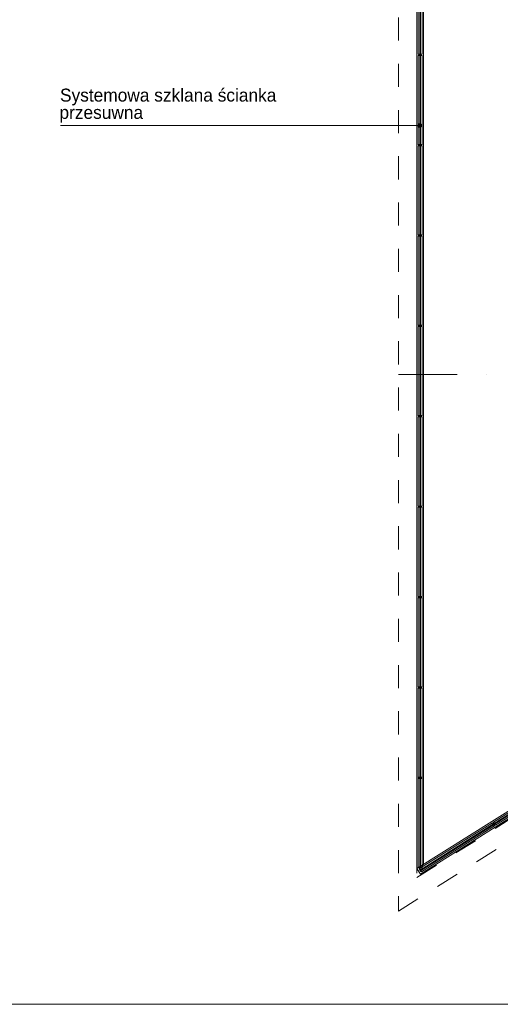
# Model space of a CAD drawing. Header units: metres. Extents: x 10441 to 19716, y -6570 to 1447.
# Tile 2 of 50: x 15346 to 15866, y -6570 to -5506. Entities that reach past the tile are written whole.
import ezdxf
from ezdxf.enums import TextEntityAlignment as Align

# ---------------------------------------------------------------- set-up
doc = ezdxf.new("R2010")
doc.units = ezdxf.units.M
doc.header["$MEASUREMENT"] = 0
for name, pattern in [('8', [0.5, 0.25, -0.25]), ('CONTINOUS', [0]), ('DASHDOT', [25.4, 12.7, -6.35, 0, -6.35])]:
    doc.linetypes.add(name, pattern=pattern)
doc.layers.get('0').update_dxf_attribs({"color": 8})
for name, color, linetype, lineweight in [('#elektryczne', 8, 'Continuous', 20), ('A_B.CIENKIE', 8, 'Continuous', 9), ('A_OPISY', 8, 'Continuous', 18), ('A_OSIE', 8, 'Continuous', 13), ('A_OZACZENIE DRZWI', 8, 'Continuous', 13), ('A_OZNACZENIA OKIEN', 8, 'Continuous', 13), ('A_STOLARKA', 8, 'Continuous', 5)]:
    doc.layers.add(name, color=color, linetype=linetype, lineweight=lineweight)
doc.styles.add('m1_romans', font='romans.shx', dxfattribs={"width": 0.8})
doc.styles.add('opisy okien', font='txt', dxfattribs={"height": 15})

# ---------------------------------------------------------------- blocks, each defined once
blk = doc.blocks.new('_Dot')
at = {"color": 0, "linetype": 'ByBlock', "lineweight": -2}
blk.add_line((-0.5, 0), (-1, 0), dxfattribs=at)
at = {"color": 0, "linetype": 'ByBlock', "const_width": 0.5}
blk.add_lwpolyline([(-0.25, 0, 1), (0.25, 0, 1)], format="xyb", close=True, dxfattribs=at)
blk = doc.blocks.new('podkład')
at = {"layer": 'A_B.CIENKIE', "color": 8, "linetype": '8', "ltscale": 100}
for p, q in [((11573.5, -2008.7), (11573.5, -4224.7)), ((11593.5, -2008.7), (11593.5, -4188.5)), ((11593.5, -4188.5), (12953.5, -3333.6)), ((11573.5, -4224.7), (12973.5, -3344.7))]:
    blk.add_line(p, q, dxfattribs=at)
at = {"layer": 'A_OPISY', "color": 8, "linetype": 'CONTINOUS', "ltscale": 0.1}
blk.add_lwpolyline([(11591.6, -3375.5), (11400.1, -3375.5), (11208.1, -3375.5)], dxfattribs=at)
at = {"layer": 'A_OSIE', "color": 8, "linetype": 'DASHDOT', "ltscale": 5}
blk.add_line((11573.5, -3644.7), (12494.8, -3644.7), dxfattribs=at)
at = {"layer": 'A_STOLARKA', "color": 8}
for p, q in [((11593.5, -4178.8), (11593.5, -2419.5)), ((11600.7, -4174.3), (11600.7, -2419.5)), ((11595.1, -3298.3), (11595.1, -3202)), ((11596.6, -3201.7), (11596.6, -3298.7)), ((11597.1, -3201.6), (11597.1, -3298.8)), ((11597.6, -3298.7), (11597.6, -3201.7)), ((11599.1, -3202), (11599.1, -3298.3)), ((11595.1, -3298.3), (11599.1, -3298.3)), ((11595.1, -3298.5), (11596.3, -3298.8)), ((11595.1, -3299.6), (11596.3, -3299.3)), ((11595.8, -3298.8), (11595.8, -3298.7)), ((11596.3, -3298.8), (11595.8, -3298.8)), ((11595.8, -3299.2), (11595.8, -3299.4)), ((11596.3, -3299.3), (11595.8, -3299.3)), ((11595.9, -3298.9), (11596.3, -3299)), ((11595.9, -3299.1), (11596.3, -3299.1)), ((11596.3, -3298.8), (11596.3, -3298.8)), ((11596.3, -3298.8), (11597.9, -3298.8)), ((11596.3, -3298.8), (11596.3, -3299)), ((11596.3, -3299.3), (11596.3, -3299.1)), ((11596.3, -3299.3), (11596.3, -3299.3)), ((11596.3, -3299.3), (11597.9, -3299.3)), ((11596.4, -3299), (11597.8, -3299)), ((11596.4, -3299), (11597.8, -3299)), ((11596.6, -3298.7), (11596.7, -3298.8)), ((11596.7, -3299.3), (11596.6, -3299.4)), ((11596.6, -3299.4), (11596.6, -3396.4)), ((11596.7, -3298.8), (11597.5, -3298.8)), ((11597.5, -3299.3), (11596.7, -3299.3)), ((11597.1, -3299.3), (11597.1, -3396.5)), ((11597.5, -3298.8), (11597.6, -3298.7)), ((11597.6, -3299.4), (11597.5, -3299.3)), ((11597.6, -3396.4), (11597.6, -3299.4)), ((11597.8, -3298.8), (11597.9, -3298.8)), ((11597.8, -3298.8), (11597.8, -3299)), ((11597.8, -3299), (11598.3, -3298.9)), ((11597.8, -3299.1), (11598.3, -3299.1)), ((11597.8, -3299.3), (11597.8, -3299.1)), ((11597.8, -3299.3), (11597.9, -3299.3)), ((11597.9, -3298.8), (11599.1, -3298.5)), ((11598.3, -3298.8), (11597.9, -3298.8)), ((11598.3, -3299.3), (11597.9, -3299.3)), ((11597.9, -3299.3), (11599.1, -3299.6)), ((11598.3, -3298.7), (11598.3, -3298.8)), ((11598.3, -3299.4), (11598.3, -3299.2)), ((11595.1, -3396), (11595.1, -3299.7)), ((11595.1, -3299.7), (11599.1, -3299.7)), ((11599.1, -3299.7), (11599.1, -3396)), ((11595.1, -3396), (11599.1, -3396)), ((11595.1, -3396.2), (11596.3, -3396.5)), ((11595.1, -3397.3), (11596.3, -3397)), ((11595.1, -3493.7), (11595.1, -3397.4)), ((11595.1, -3397.4), (11599.1, -3397.4)), ((11595.8, -3396.5), (11595.8, -3396.4)), ((11596.3, -3396.5), (11595.8, -3396.5)), ((11595.8, -3396.9), (11595.8, -3397.1)), ((11596.3, -3397), (11595.8, -3397)), ((11595.9, -3396.6), (11596.3, -3396.7)), ((11595.9, -3396.8), (11596.3, -3396.8)), ((11596.3, -3396.5), (11596.3, -3396.5)), ((11596.3, -3396.5), (11597.9, -3396.5)), ((11596.3, -3396.5), (11596.3, -3396.7)), ((11596.3, -3397), (11596.3, -3396.8)), ((11596.3, -3397), (11596.3, -3397)), ((11596.3, -3397), (11597.9, -3397)), ((11596.4, -3396.7), (11597.8, -3396.7)), ((11596.4, -3396.7), (11597.8, -3396.7)), ((11596.6, -3396.4), (11596.7, -3396.5)), ((11596.7, -3397), (11596.6, -3397.1)), ((11596.6, -3397.1), (11596.6, -3494.1)), ((11596.7, -3396.5), (11597.5, -3396.5)), ((11597.5, -3397), (11596.7, -3397)), ((11597.1, -3397), (11597.1, -3494.2)), ((11597.5, -3396.5), (11597.6, -3396.4)), ((11597.6, -3397.1), (11597.5, -3397)), ((11597.6, -3494.1), (11597.6, -3397.1)), ((11597.8, -3396.5), (11597.9, -3396.5)), ((11597.8, -3396.5), (11597.8, -3396.7)), ((11597.8, -3396.7), (11598.3, -3396.6)), ((11597.8, -3396.8), (11598.3, -3396.8)), ((11597.8, -3397), (11597.8, -3396.8)), ((11597.8, -3397), (11597.9, -3397)), ((11597.9, -3396.5), (11599.1, -3396.2)), ((11598.3, -3396.5), (11597.9, -3396.5)), ((11598.3, -3397), (11597.9, -3397)), ((11597.9, -3397), (11599.1, -3397.3)), ((11598.3, -3396.4), (11598.3, -3396.5)), ((11598.3, -3397.1), (11598.3, -3396.9)), ((11599.1, -3397.4), (11599.1, -3493.7)), ((11595.1, -3493.7), (11599.1, -3493.7)), ((11595.1, -3493.9), (11596.3, -3494.2)), ((11595.1, -3495), (11596.3, -3494.7)), ((11595.1, -3591.4), (11595.1, -3495.1)), ((11595.1, -3495.1), (11599.1, -3495.1)), ((11595.8, -3494.2), (11595.8, -3494.1)), ((11596.3, -3494.2), (11595.8, -3494.2)), ((11595.8, -3494.6), (11595.8, -3494.8)), ((11596.3, -3494.7), (11595.8, -3494.7)), ((11595.9, -3494.3), (11596.3, -3494.4)), ((11595.9, -3494.5), (11596.3, -3494.5)), ((11596.3, -3494.2), (11596.3, -3494.2)), ((11596.3, -3494.2), (11597.9, -3494.2)), ((11596.3, -3494.2), (11596.3, -3494.4)), ((11596.3, -3494.7), (11596.3, -3494.5)), ((11596.3, -3494.7), (11596.3, -3494.7)), ((11596.3, -3494.7), (11597.9, -3494.7)), ((11596.4, -3494.4), (11597.8, -3494.4)), ((11596.4, -3494.4), (11597.8, -3494.4)), ((11596.6, -3494.1), (11596.7, -3494.2)), ((11596.7, -3494.7), (11596.6, -3494.8)), ((11596.6, -3494.8), (11596.6, -3591.8)), ((11596.7, -3494.2), (11597.5, -3494.2)), ((11597.5, -3494.7), (11596.7, -3494.7)), ((11597.1, -3494.7), (11597.1, -3591.9)), ((11597.5, -3494.2), (11597.6, -3494.1)), ((11597.6, -3494.8), (11597.5, -3494.7)), ((11597.6, -3591.8), (11597.6, -3494.8)), ((11597.8, -3494.2), (11597.9, -3494.2)), ((11597.8, -3494.2), (11597.8, -3494.4)), ((11597.8, -3494.4), (11598.3, -3494.3)), ((11597.8, -3494.5), (11598.3, -3494.5)), ((11597.8, -3494.7), (11597.8, -3494.5)), ((11597.8, -3494.7), (11597.9, -3494.7)), ((11597.9, -3494.2), (11599.1, -3493.9)), ((11598.3, -3494.2), (11597.9, -3494.2)), ((11598.3, -3494.7), (11597.9, -3494.7)), ((11597.9, -3494.7), (11599.1, -3495)), ((11598.3, -3494.1), (11598.3, -3494.2)), ((11598.3, -3494.8), (11598.3, -3494.6)), ((11599.1, -3495.1), (11599.1, -3591.4)), ((11595.1, -3591.4), (11599.1, -3591.4)), ((11595.1, -3591.6), (11596.3, -3591.9)), ((11595.1, -3592.7), (11596.3, -3592.4)), ((11595.1, -3689.1), (11595.1, -3592.8)), ((11595.1, -3592.8), (11599.1, -3592.8)), ((11595.8, -3591.9), (11595.8, -3591.8)), ((11596.3, -3591.9), (11595.8, -3591.9)), ((11595.8, -3592.3), (11595.8, -3592.5)), ((11596.3, -3592.4), (11595.8, -3592.4)), ((11595.9, -3592), (11596.3, -3592.1)), ((11595.9, -3592.2), (11596.3, -3592.2)), ((11596.3, -3591.9), (11596.3, -3591.9)), ((11596.3, -3591.9), (11597.9, -3591.9)), ((11596.3, -3591.9), (11596.3, -3592.1)), ((11596.3, -3592.4), (11596.3, -3592.2)), ((11596.3, -3592.4), (11596.3, -3592.4)), ((11596.3, -3592.4), (11597.9, -3592.4)), ((11596.4, -3592.1), (11597.8, -3592.1)), ((11596.4, -3592.1), (11597.8, -3592.1)), ((11596.6, -3591.8), (11596.7, -3591.9)), ((11596.7, -3592.4), (11596.6, -3592.5)), ((11596.6, -3592.5), (11596.6, -3689.5)), ((11596.7, -3591.9), (11597.5, -3591.9)), ((11597.5, -3592.4), (11596.7, -3592.4)), ((11597.1, -3592.4), (11597.1, -3689.6)), ((11597.5, -3591.9), (11597.6, -3591.8)), ((11597.6, -3592.5), (11597.5, -3592.4)), ((11597.6, -3689.5), (11597.6, -3592.5)), ((11597.8, -3591.9), (11597.9, -3591.9)), ((11597.8, -3591.9), (11597.8, -3592.1)), ((11597.8, -3592.1), (11598.3, -3592)), ((11597.8, -3592.2), (11598.3, -3592.2)), ((11597.8, -3592.4), (11597.8, -3592.2)), ((11597.8, -3592.4), (11597.9, -3592.4)), ((11597.9, -3591.9), (11599.1, -3591.6)), ((11598.3, -3591.9), (11597.9, -3591.9)), ((11598.3, -3592.4), (11597.9, -3592.4)), ((11597.9, -3592.4), (11599.1, -3592.7)), ((11598.3, -3591.8), (11598.3, -3591.9)), ((11598.3, -3592.5), (11598.3, -3592.3)), ((11599.1, -3592.8), (11599.1, -3689.1)), ((11595.1, -3689.1), (11599.1, -3689.1)), ((11595.1, -3689.3), (11596.3, -3689.6)), ((11595.1, -3690.4), (11596.3, -3690.1)), ((11595.1, -3786.8), (11595.1, -3690.5)), ((11595.1, -3690.5), (11599.1, -3690.5)), ((11595.8, -3689.6), (11595.8, -3689.5)), ((11596.3, -3689.6), (11595.8, -3689.6)), ((11595.8, -3690), (11595.8, -3690.2)), ((11596.3, -3690.1), (11595.8, -3690.1)), ((11595.9, -3689.7), (11596.3, -3689.8)), ((11595.9, -3689.9), (11596.3, -3689.9)), ((11596.3, -3689.6), (11596.3, -3689.6)), ((11596.3, -3689.6), (11597.9, -3689.6)), ((11596.3, -3689.6), (11596.3, -3689.8)), ((11596.3, -3690.1), (11596.3, -3689.9)), ((11596.3, -3690.1), (11596.3, -3690.1)), ((11596.3, -3690.1), (11597.9, -3690.1)), ((11596.4, -3689.8), (11597.8, -3689.8)), ((11596.4, -3689.8), (11597.8, -3689.8)), ((11596.6, -3689.5), (11596.7, -3689.6)), ((11596.7, -3690.1), (11596.6, -3690.2)), ((11596.6, -3690.2), (11596.6, -3787.2)), ((11596.7, -3689.6), (11597.5, -3689.6)), ((11597.5, -3690.1), (11596.7, -3690.1)), ((11597.1, -3690.1), (11597.1, -3787.3)), ((11597.5, -3689.6), (11597.6, -3689.5)), ((11597.6, -3690.2), (11597.5, -3690.1)), ((11597.6, -3787.2), (11597.6, -3690.2)), ((11597.8, -3689.6), (11597.9, -3689.6)), ((11597.8, -3689.6), (11597.8, -3689.8)), ((11597.8, -3689.8), (11598.3, -3689.7)), ((11597.8, -3689.9), (11598.3, -3689.9)), ((11597.8, -3690.1), (11597.8, -3689.9)), ((11597.8, -3690.1), (11597.9, -3690.1)), ((11597.9, -3689.6), (11599.1, -3689.3)), ((11598.3, -3689.6), (11597.9, -3689.6)), ((11598.3, -3690.1), (11597.9, -3690.1)), ((11597.9, -3690.1), (11599.1, -3690.4)), ((11598.3, -3689.5), (11598.3, -3689.6)), ((11598.3, -3690.2), (11598.3, -3690)), ((11599.1, -3690.5), (11599.1, -3786.8)), ((11593.5, -4178.8), (12235.7, -3775.2)), ((11595.1, -3786.8), (11599.1, -3786.8)), ((11595.1, -3787), (11596.3, -3787.3)), ((11595.1, -3788.1), (11596.3, -3787.8)), ((11595.1, -3884.5), (11595.1, -3788.2)), ((11595.1, -3788.2), (11599.1, -3788.2)), ((11595.8, -3787.3), (11595.8, -3787.2)), ((11596.3, -3787.3), (11595.8, -3787.3)), ((11595.8, -3787.7), (11595.8, -3787.9)), ((11596.3, -3787.8), (11595.8, -3787.8)), ((11595.9, -3787.4), (11596.3, -3787.5)), ((11595.9, -3787.6), (11596.3, -3787.6)), ((11596.3, -3787.3), (11596.3, -3787.3)), ((11596.3, -3787.3), (11597.9, -3787.3)), ((11596.3, -3787.3), (11596.3, -3787.5)), ((11596.3, -3787.8), (11596.3, -3787.6)), ((11596.3, -3787.8), (11596.3, -3787.8)), ((11596.3, -3787.8), (11597.9, -3787.8)), ((11596.4, -3787.5), (11597.8, -3787.5)), ((11596.4, -3787.5), (11597.8, -3787.5)), ((11596.6, -3787.2), (11596.7, -3787.3)), ((11596.7, -3787.8), (11596.6, -3787.9)), ((11596.6, -3787.9), (11596.6, -3884.9)), ((11596.7, -3787.3), (11597.5, -3787.3)), ((11597.5, -3787.8), (11596.7, -3787.8)), ((11597.1, -3787.8), (11597.1, -3885)), ((11597.3, -4184.9), (12239.5, -3781.3)), ((11597.5, -3787.3), (11597.6, -3787.2)), ((11597.6, -3787.9), (11597.5, -3787.8)), ((11597.6, -3884.9), (11597.6, -3787.9)), ((11597.8, -3787.3), (11597.9, -3787.3)), ((11597.8, -3787.3), (11597.8, -3787.5)), ((11597.8, -3787.5), (11598.3, -3787.4)), ((11597.8, -3787.6), (11598.3, -3787.6)), ((11597.8, -3787.8), (11597.8, -3787.6)), ((11597.8, -3787.8), (11597.9, -3787.8)), ((11597.9, -3787.3), (11599.1, -3787)), ((11598.3, -3787.3), (11597.9, -3787.3)), ((11598.3, -3787.8), (11597.9, -3787.8)), ((11597.9, -3787.8), (11599.1, -3788.1)), ((11598.3, -3787.2), (11598.3, -3787.3)), ((11598.3, -3787.9), (11598.3, -3787.7)), ((11599.1, -3788.2), (11599.1, -3884.5)), ((11595.1, -3884.5), (11599.1, -3884.5)), ((11595.1, -3884.7), (11596.3, -3885)), ((11595.8, -3885), (11595.8, -3884.9)), ((11596.3, -3885), (11595.8, -3885)), ((11595.9, -3885.1), (11596.3, -3885.2)), ((11596.3, -3885), (11596.3, -3885)), ((11596.3, -3885), (11597.9, -3885)), ((11596.3, -3885), (11596.3, -3885.2)), ((11596.6, -3884.9), (11596.7, -3885)), ((11596.7, -3885), (11597.5, -3885)), ((11597.5, -3885), (11597.6, -3884.9)), ((11597.8, -3885), (11597.9, -3885)), ((11597.8, -3885), (11597.8, -3885.2)), ((11597.8, -3885.2), (11598.3, -3885.1)), ((11597.9, -3885), (11599.1, -3884.7)), ((11598.3, -3885), (11597.9, -3885)), ((11598.3, -3884.9), (11598.3, -3885)), ((11595.1, -3885.8), (11596.3, -3885.5)), ((11595.1, -3982.2), (11595.1, -3885.9)), ((11595.1, -3885.9), (11599.1, -3885.9)), ((11595.8, -3885.4), (11595.8, -3885.6)), ((11596.3, -3885.5), (11595.8, -3885.5)), ((11595.9, -3885.3), (11596.3, -3885.3)), ((11596.3, -3885.5), (11596.3, -3885.3)), ((11596.3, -3885.5), (11596.3, -3885.5)), ((11596.3, -3885.5), (11597.9, -3885.5)), ((11596.4, -3885.2), (11597.8, -3885.2)), ((11596.4, -3885.2), (11597.8, -3885.2)), ((11596.7, -3885.5), (11596.6, -3885.6)), ((11596.6, -3885.6), (11596.6, -3982.6)), ((11597.5, -3885.5), (11596.7, -3885.5)), ((11597.1, -3885.5), (11597.1, -3982.7)), ((11597.6, -3885.6), (11597.5, -3885.5)), ((11597.6, -3982.6), (11597.6, -3885.6)), ((11597.8, -3885.3), (11598.3, -3885.3)), ((11597.8, -3885.5), (11597.8, -3885.3)), ((11597.8, -3885.5), (11597.9, -3885.5)), ((11598.3, -3885.5), (11597.9, -3885.5)), ((11597.9, -3885.5), (11599.1, -3885.8)), ((11598.3, -3885.6), (11598.3, -3885.4)), ((11599.1, -3885.9), (11599.1, -3982.2)), ((11595.1, -3982.2), (11599.1, -3982.2)), ((11595.1, -3982.4), (11596.3, -3982.7)), ((11595.1, -3983.5), (11596.3, -3983.2)), ((11595.1, -4079.9), (11595.1, -3983.6)), ((11595.1, -3983.6), (11599.1, -3983.6)), ((11595.8, -3982.7), (11595.8, -3982.6)), ((11596.3, -3982.7), (11595.8, -3982.7)), ((11595.8, -3983.1), (11595.8, -3983.3)), ((11596.3, -3983.2), (11595.8, -3983.2)), ((11595.9, -3982.8), (11596.3, -3982.9)), ((11595.9, -3983), (11596.3, -3983)), ((11596.3, -3982.7), (11596.3, -3982.7)), ((11596.3, -3982.7), (11597.9, -3982.7)), ((11596.3, -3982.7), (11596.3, -3982.9)), ((11596.3, -3983.2), (11596.3, -3983)), ((11596.3, -3983.2), (11596.3, -3983.2)), ((11596.3, -3983.2), (11597.9, -3983.2)), ((11596.4, -3982.9), (11597.8, -3982.9)), ((11596.4, -3982.9), (11597.8, -3982.9)), ((11596.6, -3982.6), (11596.7, -3982.7)), ((11596.7, -3983.2), (11596.6, -3983.3)), ((11596.6, -3983.3), (11596.6, -4080.3)), ((11596.7, -3982.7), (11597.5, -3982.7)), ((11597.5, -3983.2), (11596.7, -3983.2)), ((11597.1, -3983.2), (11597.1, -4080.4)), ((11597.5, -3982.7), (11597.6, -3982.6)), ((11597.6, -3983.3), (11597.5, -3983.2)), ((11597.6, -4080.3), (11597.6, -3983.3)), ((11597.8, -3982.7), (11597.9, -3982.7)), ((11597.8, -3982.7), (11597.8, -3982.9)), ((11597.8, -3982.9), (11598.3, -3982.8)), ((11597.8, -3983), (11598.3, -3983)), ((11597.8, -3983.2), (11597.8, -3983)), ((11597.8, -3983.2), (11597.9, -3983.2)), ((11597.9, -3982.7), (11599.1, -3982.4)), ((11598.3, -3982.7), (11597.9, -3982.7)), ((11598.3, -3983.2), (11597.9, -3983.2)), ((11597.9, -3983.2), (11599.1, -3983.5)), ((11598.3, -3982.6), (11598.3, -3982.7)), ((11598.3, -3983.3), (11598.3, -3983.1)), ((11599.1, -3983.6), (11599.1, -4079.9)), ((11595.1, -4177.6), (11595.1, -4076.3)), ((11599.1, -4076.3), (11599.1, -4177.6)), ((11595.1, -4079.9), (11599.1, -4079.9)), ((11595.1, -4080.1), (11596.3, -4080.4)), ((11595.1, -4081.2), (11596.3, -4080.9)), ((11595.1, -4081.3), (11599.1, -4081.3)), ((11595.8, -4080.4), (11595.8, -4080.3)), ((11596.3, -4080.4), (11595.8, -4080.4)), ((11595.8, -4080.8), (11595.8, -4081)), ((11596.3, -4080.9), (11595.8, -4080.9)), ((11595.9, -4080.5), (11596.3, -4080.6)), ((11595.9, -4080.7), (11596.3, -4080.7)), ((11596.3, -4080.4), (11596.3, -4080.4)), ((11596.3, -4080.4), (11597.9, -4080.4)), ((11596.3, -4080.4), (11596.3, -4080.6)), ((11596.3, -4080.9), (11596.3, -4080.7)), ((11596.3, -4080.9), (11596.3, -4080.9)), ((11596.3, -4080.9), (11597.9, -4080.9)), ((11596.4, -4080.6), (11597.8, -4080.6)), ((11596.4, -4080.6), (11597.8, -4080.6)), ((11596.6, -4080.3), (11596.7, -4080.4)), ((11596.7, -4080.9), (11596.6, -4081)), ((11596.6, -4081), (11596.6, -4178)), ((11596.7, -4080.4), (11597.5, -4080.4)), ((11597.5, -4080.9), (11596.7, -4080.9)), ((11597.1, -4080.9), (11597.1, -4178.1)), ((11597.5, -4080.4), (11597.6, -4080.3)), ((11597.6, -4081), (11597.5, -4080.9)), ((11597.6, -4178), (11597.6, -4081)), ((11597.8, -4080.4), (11597.9, -4080.4)), ((11597.8, -4080.4), (11597.8, -4080.6)), ((11597.8, -4080.6), (11598.3, -4080.5)), ((11597.8, -4080.7), (11598.3, -4080.7)), ((11597.8, -4080.9), (11597.8, -4080.7)), ((11597.8, -4080.9), (11597.9, -4080.9)), ((11597.9, -4080.4), (11599.1, -4080.1)), ((11598.3, -4080.4), (11597.9, -4080.4)), ((11598.3, -4080.9), (11597.9, -4080.9)), ((11597.9, -4080.9), (11599.1, -4081.2)), ((11598.3, -4080.3), (11598.3, -4080.4)), ((11598.3, -4081), (11598.3, -4080.8)), ((11755.4, -4079), (11676.6, -4128.5)), ((11677.1, -4130), (11756.5, -4080)), ((11756.9, -4080.4), (11677.2, -4130.4)), ((11757, -4080.9), (11677.6, -4130.8)), ((11678.7, -4131.9), (11757.5, -4082.3)), ((11675.4, -4129.3), (11596.5, -4178.8)), ((11677.5, -4132.6), (11675.4, -4129.2)), ((11676.4, -4130), (11675.5, -4129.2)), ((11676.1, -4129.7), (11676.2, -4129.6)), ((11676.2, -4129.6), (11676.4, -4130)), ((11676.6, -4129.9), (11676.3, -4129.6)), ((11676.8, -4129.8), (11676.4, -4128.6)), ((11676.4, -4130.1), (11676.6, -4130)), ((11676.7, -4129.3), (11676.5, -4129.4)), ((11676.7, -4129.9), (11676.5, -4129.5)), ((11678.7, -4131.9), (11676.6, -4128.5)), ((11676.6, -4129.4), (11676.8, -4129.7)), ((11676.8, -4129.8), (11676.7, -4129.9)), ((11676.8, -4129.8), (11676.8, -4129.7)), ((11677.7, -4131.1), (11676.8, -4129.8)), ((11677, -4130.1), (11677.1, -4130)), ((11597, -4180.3), (11676.5, -4130.3)), ((11676.8, -4130.7), (11597.2, -4180.7)), ((11677, -4131.2), (11597.5, -4181.1)), ((11598.6, -4182.2), (11677.5, -4132.6)), ((11676.4, -4130.1), (11676.4, -4130)), ((11677.2, -4131.4), (11676.4, -4130)), ((11676.5, -4130.3), (11676.6, -4130.4)), ((11676.6, -4130.4), (11677, -4131)), ((11677.4, -4131.2), (11676.7, -4130)), ((11677.4, -4131.2), (11676.7, -4130)), ((11677.5, -4130.8), (11677, -4130.1)), ((11677, -4131), (11677, -4131.2)), ((11677.2, -4131.3), (11677.4, -4131.2)), ((11677.2, -4131.4), (11677.2, -4131.3)), ((11677.2, -4131.4), (11677.5, -4131.7)), ((11677.6, -4132.5), (11677.2, -4131.4)), ((11677.6, -4131.6), (11677.4, -4131.2)), ((11677.5, -4131.7), (11677.4, -4131.8)), ((11677.6, -4130.8), (11677.5, -4130.8)), ((11677.6, -4131.1), (11677.5, -4131.2)), ((11677.8, -4131.5), (11677.5, -4131.2)), ((11677.7, -4131.1), (11677.6, -4131.1)), ((11677.7, -4131.1), (11677.9, -4131.5)), ((11678.6, -4132), (11677.7, -4131.1)), ((11677.8, -4131.5), (11678, -4131.4)), ((11600.7, -4174.3), (11593.5, -4178.8)), ((11593.5, -4178.8), (11597.3, -4184.9)), ((11595.1, -4177.6), (11599.1, -4177.6)), ((11595.1, -4177.6), (11599.1, -4177.6)), ((11595.1, -4177.8), (11596.3, -4178.1)), ((11595.1, -4177.8), (11596.3, -4178.1)), ((11595.8, -4178.1), (11595.8, -4178)), ((11595.8, -4178.1), (11595.8, -4178)), ((11596.3, -4178.1), (11595.8, -4178.1)), ((11596.3, -4178.1), (11595.8, -4178.1)), ((11595.9, -4178.2), (11596.3, -4178.3)), ((11595.9, -4178.2), (11596.3, -4178.3)), ((11596.3, -4178.1), (11596.3, -4178.1)), ((11596.3, -4178.1), (11597.9, -4178.1)), ((11596.3, -4178.1), (11596.3, -4178.3)), ((11596.3, -4178.1), (11596.3, -4178.1)), ((11596.3, -4178.1), (11597.9, -4178.1)), ((11596.3, -4178.1), (11596.3, -4178.3)), ((11596.4, -4178.3), (11597.8, -4178.3)), ((11596.4, -4178.3), (11597.8, -4178.3)), ((11596.8, -4180.1), (11596.4, -4178.9)), ((11596.8, -4180.1), (11596.4, -4178.9)), ((11596.6, -4180.2), (11596.4, -4179.8)), ((11596.6, -4180.2), (11596.4, -4179.8)), ((11598.6, -4182.2), (11596.5, -4178.8)), ((11598.6, -4182.2), (11596.5, -4178.8)), ((11596.6, -4179.6), (11596.5, -4179.7)), ((11596.6, -4179.6), (11596.5, -4179.7)), ((11596.5, -4179.7), (11596.8, -4180.1)), ((11596.5, -4179.7), (11596.8, -4180.1)), ((11596.6, -4178), (11596.7, -4178.1)), ((11596.8, -4180.1), (11596.6, -4180.2)), ((11596.8, -4180.1), (11596.6, -4180.2)), ((11597.4, -4181.5), (11596.6, -4180.3)), ((11597.3, -4181.5), (11596.6, -4180.3)), ((11596.7, -4178.1), (11597.5, -4178.1)), ((11596.8, -4180.1), (11596.8, -4180.1)), ((11597.6, -4181.4), (11596.8, -4180.1)), ((11596.8, -4180.1), (11596.8, -4180.1)), ((11597.6, -4181.4), (11596.8, -4180.1)), ((11597, -4180.4), (11597, -4180.3)), ((11597.4, -4181.1), (11597, -4180.4)), ((11597.5, -4181.1), (11597.4, -4181.1)), ((11597.6, -4181.4), (11597.4, -4181.5)), ((11597.6, -4181.4), (11597.4, -4181.5)), ((11597.7, -4181.8), (11597.4, -4181.5)), ((11597.7, -4181.8), (11597.4, -4181.5)), ((11597.5, -4178.1), (11597.6, -4178)), ((11597.6, -4181.4), (11597.6, -4181.4)), ((11597.6, -4181.4), (11597.9, -4181.8)), ((11598.5, -4182.3), (11597.6, -4181.4)), ((11597.6, -4181.4), (11597.6, -4181.4)), ((11597.6, -4181.4), (11597.8, -4181.8)), ((11598.5, -4182.3), (11597.6, -4181.4)), ((11597.8, -4178.1), (11597.9, -4178.1)), ((11597.8, -4178.1), (11597.8, -4178.3)), ((11597.8, -4178.1), (11597.9, -4178.1)), ((11597.8, -4178.1), (11597.8, -4178.3)), ((11597.8, -4178.3), (11598.3, -4178.2)), ((11597.8, -4178.3), (11598.3, -4178.2)), ((11597.8, -4181.8), (11597.9, -4181.7)), ((11597.8, -4181.8), (11597.9, -4181.7)), ((11597.9, -4178.1), (11599.1, -4177.8)), ((11597.9, -4178.1), (11599.1, -4177.8)), ((11598.3, -4178.1), (11597.9, -4178.1)), ((11598.3, -4178.1), (11597.9, -4178.1)), ((11598.3, -4178), (11598.3, -4178.1)), ((11598.3, -4178), (11598.3, -4178.1))]:
    blk.add_line(p, q, dxfattribs=at)
at = {"layer": 'A_STOLARKA', "color": 8, "ltscale": 0.1}
for p, q in [((11595.1, -3298.3), (11595.1, -3298.5)), ((11595.1, -3299.7), (11595.1, -3299.6)), ((11599.1, -3298.3), (11599.1, -3298.5)), ((11599.1, -3299.7), (11599.1, -3299.6)), ((11595.1, -3396), (11595.1, -3396.2)), ((11595.1, -3397.4), (11595.1, -3397.3)), ((11599.1, -3396), (11599.1, -3396.2)), ((11599.1, -3397.4), (11599.1, -3397.3)), ((11595.1, -3493.7), (11595.1, -3493.9)), ((11595.1, -3495.1), (11595.1, -3495)), ((11599.1, -3493.7), (11599.1, -3493.9)), ((11599.1, -3495.1), (11599.1, -3495)), ((11595.1, -3591.4), (11595.1, -3591.6)), ((11595.1, -3592.8), (11595.1, -3592.7)), ((11599.1, -3591.4), (11599.1, -3591.6)), ((11599.1, -3592.8), (11599.1, -3592.7)), ((11595.1, -3689.1), (11595.1, -3689.3)), ((11595.1, -3690.5), (11595.1, -3690.4)), ((11599.1, -3689.1), (11599.1, -3689.3)), ((11599.1, -3690.5), (11599.1, -3690.4)), ((11595.1, -3786.8), (11595.1, -3787)), ((11595.1, -3788.2), (11595.1, -3788.1)), ((11599.1, -3786.8), (11599.1, -3787)), ((11599.1, -3788.2), (11599.1, -3788.1)), ((11595.1, -3884.5), (11595.1, -3884.7)), ((11599.1, -3884.5), (11599.1, -3884.7)), ((11595.1, -3885.9), (11595.1, -3885.8)), ((11599.1, -3885.9), (11599.1, -3885.8)), ((11595.1, -3982.2), (11595.1, -3982.4)), ((11595.1, -3983.6), (11595.1, -3983.5)), ((11599.1, -3982.2), (11599.1, -3982.4)), ((11599.1, -3983.6), (11599.1, -3983.5)), ((11595.1, -4079.9), (11595.1, -4080.1)), ((11595.1, -4081.3), (11595.1, -4081.2)), ((11599.1, -4079.9), (11599.1, -4080.1)), ((11599.1, -4081.3), (11599.1, -4081.2)), ((11675.4, -4129.2), (11675.5, -4129.2)), ((11676.6, -4128.5), (11676.4, -4128.6)), ((11677.5, -4132.6), (11677.6, -4132.5)), ((11678.7, -4131.9), (11678.6, -4132)), ((11595.1, -4177.6), (11595.1, -4177.8)), ((11595.1, -4177.6), (11595.1, -4177.8)), ((11596.5, -4178.8), (11596.4, -4178.9)), ((11596.5, -4178.8), (11596.4, -4178.9)), ((11598.6, -4182.2), (11598.5, -4182.3)), ((11598.6, -4182.2), (11598.5, -4182.3)), ((11599.1, -4177.6), (11599.1, -4177.8)), ((11599.1, -4177.6), (11599.1, -4177.8))]:
    blk.add_line(p, q, dxfattribs=at)
at = {"layer": 'A_STOLARKA', "color": 8}
for centre in [(11597.1, -3292.3), (11597.1, -3305.8), (11597.1, -3305.8), (11597.1, -3390), (11597.1, -3403.5), (11597.1, -3403.5), (11597.1, -3487.7), (11597.1, -3501.2), (11597.1, -3501.2), (11597.1, -3585.4), (11597.1, -3598.9), (11597.1, -3598.9), (11597.1, -3683.1), (11597.1, -3696.6), (11597.1, -3696.6), (11597.1, -3780.8), (11597.1, -3794.3), (11597.1, -3794.3), (11597.1, -3878.5), (11597.1, -3892), (11597.1, -3892), (11597.1, -3976.2), (11597.1, -3989.7), (11597.1, -3989.7), (11597.1, -4073.9), (11597.1, -4087.4), (11597.1, -4087.4), (11682.7, -4127), (11671.3, -4134.2), (11671.3, -4134.2), (11597.1, -4171.6), (11597.1, -4171.6), (11602.7, -4177.3), (11602.7, -4177.3)]:
    blk.add_circle(centre, 0.5, dxfattribs=at)
for centre, start, end in [((11595.9, -3298.8), 180, 260), ((11595.9, -3299.2), 100, 180), ((11596.4, -3299), 180, 270), ((11596.4, -3299.1), 90, 180), ((11597.8, -3299), 270, 0), ((11597.8, -3299.1), 0, 90), ((11598.3, -3298.8), 280, 0), ((11598.3, -3299.2), 0, 80), ((11595.9, -3396.5), 180, 260), ((11595.9, -3396.9), 100, 180), ((11596.4, -3396.7), 180, 270), ((11596.4, -3396.8), 90, 180), ((11597.8, -3396.7), 270, 0), ((11597.8, -3396.8), 0, 90), ((11598.3, -3396.5), 280, 0), ((11598.3, -3396.9), 0, 80), ((11595.9, -3494.2), 180, 260), ((11595.9, -3494.6), 100, 180), ((11596.4, -3494.4), 180, 270), ((11596.4, -3494.5), 90, 180), ((11597.8, -3494.4), 270, 0), ((11597.8, -3494.5), 0, 90), ((11598.3, -3494.2), 280, 0), ((11598.3, -3494.6), 0, 80), ((11595.9, -3591.9), 180, 260), ((11595.9, -3592.3), 100, 180), ((11596.4, -3592.1), 180, 270), ((11596.4, -3592.2), 90, 180), ((11597.8, -3592.1), 270, 0), ((11597.8, -3592.2), 0, 90), ((11598.3, -3591.9), 280, 0), ((11598.3, -3592.3), 0, 80), ((11595.9, -3689.6), 180, 260), ((11595.9, -3690), 100, 180), ((11596.4, -3689.8), 180, 270), ((11596.4, -3689.9), 90, 180), ((11597.8, -3689.8), 270, 0), ((11597.8, -3689.9), 0, 90), ((11598.3, -3689.6), 280, 0), ((11598.3, -3690), 0, 80), ((11595.9, -3787.3), 180, 260), ((11595.9, -3787.7), 100, 180), ((11596.4, -3787.5), 180, 270), ((11596.4, -3787.6), 90, 180), ((11597.8, -3787.5), 270, 0), ((11597.8, -3787.6), 0, 90), ((11598.3, -3787.3), 280, 0), ((11598.3, -3787.7), 0, 80), ((11595.9, -3885), 180, 260), ((11598.3, -3885), 280, 0), ((11595.9, -3885.4), 100, 180), ((11596.4, -3885.2), 180, 270), ((11596.4, -3885.3), 90, 180), ((11597.8, -3885.2), 270, 0), ((11597.8, -3885.3), 0, 90), ((11598.3, -3885.4), 0, 80), ((11595.9, -3982.7), 180, 260), ((11595.9, -3983.1), 100, 180), ((11596.4, -3982.9), 180, 270), ((11596.4, -3983), 90, 180), ((11597.8, -3982.9), 270, 0), ((11597.8, -3983), 0, 90), ((11598.3, -3982.7), 280, 0), ((11598.3, -3983.1), 0, 80), ((11595.9, -4080.4), 180, 260), ((11595.9, -4080.8), 100, 180), ((11596.4, -4080.7), 90, 180), ((11596.4, -4080.6), 180, 270), ((11597.8, -4080.7), 0, 90), ((11597.8, -4080.6), 270, 0), ((11598.3, -4080.4), 280, 0), ((11598.3, -4080.8), 0, 80), ((11676.2, -4129.6), 42.1523, 122.1523), ((11676.5, -4129.4), 122.1523, 202.1523), ((11676.7, -4129.9), 122.1523, 212.1523), ((11676.6, -4130), 32.1523, 122.1523), ((11677.4, -4131.1), 212.1523, 302.1523), ((11677.4, -4131.2), 302.1523, 32.1523), ((11677.5, -4131.7), 302.1523, 22.1523), ((11677.8, -4131.5), 222.1523, 302.1523), ((11595.9, -4178.1), 180, 260), ((11595.9, -4178.1), 180, 260), ((11596.4, -4178.3), 180, 270), ((11596.4, -4178.3), 180, 270), ((11596.5, -4179.8), 122.1523, 202.1523), ((11596.5, -4179.8), 122.1523, 202.1523), ((11596.6, -4180.3), 122.1523, 212.1523), ((11596.6, -4180.3), 122.1523, 212.1523), ((11597.4, -4181.4), 212.1523, 302.1523), ((11597.4, -4181.4), 212.1523, 302.1523), ((11597.8, -4181.8), 222.1523, 302.1523), ((11597.8, -4181.8), 222.1523, 302.1523), ((11597.8, -4178.3), 270, 0), ((11597.8, -4178.3), 270, 0), ((11598.3, -4178.1), 280, 0), ((11598.3, -4178.1), 280, 0)]:
    blk.add_arc(centre, 0.05, start, end, dxfattribs=at)
at = {"layer": 'A_OPISY', "color": 8, "linetype": 'CONTINOUS', "ltscale": 0.1, "xscale": 5, "yscale": 5, "zscale": 5, "rotation": 359.9999999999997}
blk.add_blockref('_Dot', (11596.6, -3375.5), dxfattribs=at)
at = {"layer": 'A_OPISY', "color": 8, "linetype": 'Continuous', "lineweight": 18, "style": 'opisy okien'}
for s, p in [('Systemowa szklana ścianka', (11207.4, -3349.6)), ('przesuwna', (11206.8, -3368.3))]:
    blk.add_text(s, height=14, dxfattribs=at).set_placement(p)
at = {"layer": 'A_OZACZENIE DRZWI', "color": 8, "ltscale": 0.1, "style": 'm1_romans', "width": 0.8}
for rotation, p in [(98.4861, (12735.1, -773.1)), (360, (12573.8, -1012.7)), (90, (11565.3, -1150.1)), (90, (11872.3, -1150.1)), (90, (12230, -1245.6)), (90, (12385.9, -1249.4)), (90, (11565.3, -1370.9)), (90, (11872.3, -1370.9)), (90, (12230, -1370.9)), (90, (12389.3, -1370.9)), (90, (11748.8, -1556.1)), (90, (11986.6, -1556.1)), (90, (12389.3, -1556.1)), (360, (12235.1, -1664.2)), (360, (12235.1, -1880.2)), (90, (11745.8, -2001.9))]:
    blk.add_attdef('SZEROKOSC', text='', height=10, rotation=rotation, dxfattribs=at).set_placement(p, align=Align.BOTTOM_CENTER)
for rotation, p in [(98.4861, (12738.6, -773.5)), (360, (12573, -1016.1)), (90, (11568.7, -1151)), (90, (11875.7, -1151)), (90, (12233.4, -1246.5)), (90, (12389.3, -1250.3)), (90, (11568.7, -1371.7)), (90, (11875.7, -1371.7)), (90, (12233.4, -1371.7)), (90, (12392.7, -1371.7)), (90, (11752.2, -1557)), (90, (11990, -1557)), (90, (12392.7, -1557)), (360, (12234.2, -1667.6)), (360, (12234.2, -1883.6)), (90, (11749.2, -2002.8))]:
    blk.add_attdef('WYSOKOSC', text='', height=10, rotation=rotation, dxfattribs=at).set_placement(p, align=Align.TOP_CENTER)
at = {"layer": 'A_OZNACZENIA OKIEN', "color": 8, "ltscale": 0.1, "style": 'm1_romans', "width": 0.8}
for rotation, p in [(278.8676, (13373.7, -593)), (278.8676, (12983.9, -650.7)), (278.8676, (12445.7, -730.4)), (278.8676, (12224.1, -763.2)), (0, (14017.5, -900)), (278.8676, (11021.5, -941.2)), (278.8676, (10640.7, -997.6)), (0, (14017.5, -1574.7)), (90, (10819.6, -2080.7)), (90, (11204.6, -2080.7)), (90, (11970.6, -2080.7)), (90, (13175.8, -2080.7)), (90, (13539.8, -2080.7))]:
    blk.add_attdef('SZEROKOSC', text='', height=10, rotation=rotation, dxfattribs=at).set_placement(p, align=Align.BOTTOM_CENTER)
for rotation, p in [(278.8676, (13403.3, -587.6)), (278.8676, (13013.4, -645.3)), (278.8676, (12475.3, -724.9)), (278.8676, (12253.7, -757.7)), (0, (14011.1, -903.4)), (278.8676, (11051.1, -935.7)), (278.8676, (10670.3, -992.1)), (0, (14011.1, -1578.1)), (90, (10823, -2081.6)), (90, (11208, -2081.6)), (90, (11974, -2081.6)), (90, (13179.2, -2081.6)), (90, (13543.2, -2081.6))]:
    blk.add_attdef('WYSOKOSC', text='', height=10, rotation=rotation, dxfattribs=at).set_placement(p, align=Align.TOP_CENTER)

msp = doc.modelspace()

# ---------------------------------------------------------------- linework, layer by layer
at = {"layer": '#elektryczne', "color": 0, "linetype": 'Continuous', "lineweight": 18}
msp.add_lwpolyline([(13875.9, -6570.3), (13875.9, -2470.3), (19715.9, -2470.3), (19715.9, -6570.3)], close=True, dxfattribs=at)

# ---------------------------------------------------------------- block references
at = {"layer": '#elektryczne', "color": 8, "linetype": 'Continuous', "lineweight": 18}
msp.add_blockref('podkład', (4182.4, -2244.8), dxfattribs=at)

doc.saveas('drawing.dxf')
